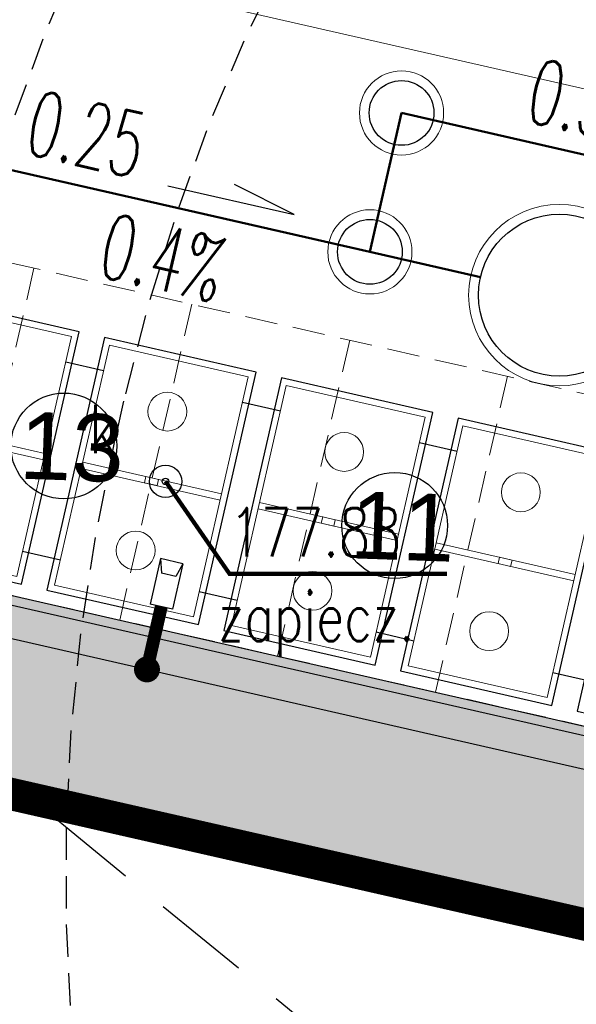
# Model space of a CAD drawing. Header units: metres. Extents: x 964 to 7125, y -212 to 9570.
# Tile 66 of 185: x 1915 to 1923, y 229 to 245. Entities that reach past the tile are written whole.
import ezdxf
from ezdxf import colors
from ezdxf.entities.mleader import LeaderData, LeaderLine
from ezdxf.enums import TextEntityAlignment as Align
from ezdxf.math import Vec2, Vec3

# ---------------------------------------------------------------- set-up
doc = ezdxf.new("R2010")
doc.units = ezdxf.units.M
for name, pattern in [('2217', [2, 1.5, -0.5]), ('2218', [1, 0.5, -0.5]), ('CENTER2', [1.125, 0.75, -0.125, 0.125, -0.125]), ('CIĄGłA', [0]), ('DASH', [0.75, 0.5, -0.25]), ('HIDDEN', [0.375, 0.25, -0.125])]:
    doc.linetypes.add(name, pattern=pattern)
for name, color, linetype, lineweight in [('_IE', 240, 'Continuous', 9), ('AGP1_granica_opracow', 7, 'Continuous', 15), ('AGP1_HATCH', 7, 'Continuous', 5), ('AGP1_KRAWEZNIKI NOWE', 7, 'Continuous', 30), ('AGP1_OPISY', 7, 'Continuous', 13), ('IS', 7, 'Continuous', 15), ('IS-KD-brudna', 96, 'Continuous', 50), ('IS-KD-brudna-studnie', 96, 'Continuous', 30), ('IS-KD-opis', 96, 'Continuous', 30), ('IS-KD-opis-rzedne', 96, 'Continuous', 30), ('IS-KD-zbiornik', 96, 'Continuous', 30), ('LINIE PRZEKROJOWE', 7, 'Continuous', 9), ('MIEJCA PARKINGOWE', 7, 'Continuous', 9), ('PODKŁAD MAPA', 7, 'Continuous', 9), ('STREFY GAZOCIĄG', 7, 'Continuous', 9)]:
    doc.layers.add(name, color=color, linetype=linetype, lineweight=lineweight)
for name, color, linetype in [('Dzialki', 7, 'Continuous'), ('GES_InneUrzadzeniaTowarzyszace', 7, 'Continuous'), ('GES_Rzedna', 7, 'Continuous'), ('Kontury', 7, 'Continuous'), ('Uzytki', 7, 'Continuous'), ('WYMIARY', 9, 'Continuous'), ('wywiad', 7, 'Continuous'), ('ZP_strefy oddziaływania', 8, 'HIDDEN')]:
    doc.layers.add(name, color=color, linetype=linetype)
doc.layers.add('IS-viewport', color=254, linetype='Continuous', lineweight=0, plot=False)
doc.styles.add('ARIAL', font='arial.ttf')
doc.styles.add('IS-0.6', font='simplex.shx', dxfattribs={"width": 0.6})
doc.styles.get("Standard").update_dxf_attribs({"font": 'arial.ttf'})
doc.styles.add('STYL_ARIAL', font='simplex', dxfattribs={"width": 0.75, "oblique": 0.1})

# ---------------------------------------------------------------- blocks, each defined once
blk = doc.blocks.new('SURS')
at = {"color": 0}
blk.add_circle((0, 0), 0.05, dxfattribs=at)
blk = doc.blocks.new('SUPW')
at = {"color": 0}
blk.add_circle((0, 0), 0.25, dxfattribs=at)
blk = doc.blocks.new('MDCP 20240606')
at = {"layer": 'Dzialki', "color": 251, "true_color": 0x636466, "const_width": 0.09}
blk.add_lwpolyline([(6592053.22, 5737938.58), (6591998.81, 5737950.95)], dxfattribs=at)
at = {"layer": 'GES_Rzedna', "color": 251, "true_color": 0x636466, "const_width": 0.065}
blk.add_lwpolyline([(6592010.46, 5737953.67), (6592011.4484, 5737952.2419), (6592014.8031, 5737952.2419)], dxfattribs=at)
at = {"layer": 'Kontury', "color": 251, "linetype": '2217', "true_color": 0x636466, "const_width": 0.09}
blk.add_lwpolyline([(6591998.81, 5737950.95), (6592053.22, 5737938.58)], dxfattribs=at)
at = {"layer": 'Uzytki', "color": 251, "linetype": '2218', "true_color": 0x636466, "const_width": 0.09}
blk.add_lwpolyline([(6592053.22, 5737938.58), (6591998.81, 5737950.95)], dxfattribs=at)
at = {"layer": 'GES_InneUrzadzeniaTowarzyszace', "color": 251, "true_color": 0x636466}
blk.add_blockref('SUPW', (6592010.46, 5737953.67), dxfattribs=at)
at = {"layer": 'GES_Rzedna', "color": 251, "true_color": 0x636466}
blk.add_blockref('SURS', (6592010.46, 5737953.67), dxfattribs=at)
at = {"layer": 'GES_InneUrzadzeniaTowarzyszace', "color": 251, "true_color": 0x636466, "style": 'STYL_ARIAL', "width": 0.75}
blk.add_text('k', height=0.75, dxfattribs=at).set_placement((6592009.2815, 5737953.8788), align=Align.BOTTOM_LEFT)
at = {"layer": 'GES_Rzedna', "color": 251, "true_color": 0x636466, "style": 'STYL_ARIAL', "width": 0.75}
blk.add_text('177.88', height=0.75, dxfattribs=at).set_placement((6592011.4484, 5737952.2836), align=Align.BOTTOM_LEFT)
at = {"layer": 'wywiad', "color": 251, "true_color": 0x636466, "style": 'STYL_ARIAL', "width": 0.75}
blk.add_text('zapiecz.', height=0.75, dxfattribs=at).set_placement((6592011.2668, 5737950.9808), align=Align.BOTTOM_LEFT)
blk = doc.blocks.new('PRZEKRÓJ TERENU OPIS PZT')
at = {"color": 251, "true_color": 0x636466}
blk.add_lwpolyline([(2751.914, 34.79), (2751.621, -72.808)], dxfattribs=at)
blk = doc.blocks.new('A$C7CB564F1')
at = {"layer": 'IS-KD-zbiornik', "color": 0, "lineweight": 9, "ltscale": 0.03}
for p, q in [((1.95, 2.3), (1.95, 0.1)), ((2.05, 2.3), (2.05, 0.1))]:
    blk.add_line(p, q, dxfattribs=at)
at = {"layer": 'IS-KD-zbiornik', "color": 0}
blk.add_lwpolyline([(0, 0), (4, 0), (4, 2.4), (0, 2.4)], close=True, dxfattribs=at)
at = {"layer": 'IS-KD-zbiornik', "color": 0, "lineweight": 9, "ltscale": 0.03}
for points in [[(0.1, 0.1), (3.9, 0.1), (3.9, 2.3), (0.1, 2.3)], [(1.95, 1.1), (2.05, 1.1), (2.05, 1.3), (1.95, 1.3)]]:
    blk.add_lwpolyline(points, close=True, dxfattribs=at)
for centre in [(0.9, 1.2), (3.1, 1.2)]:
    blk.add_circle(centre, 0.3, dxfattribs=at)
blk = doc.blocks.new('IS_konstantynów_zbiornik_kd')
at = {"layer": 'IS-KD-zbiornik', "color": 0}
for p, q in [((3.021, 2.9), (3.606, 2.767)), ((5.751, 2.277), (6.336, 2.144)), ((8.481, 1.654), (9.066, 1.521)), ((11.211, 1.031), (11.796, 0.898)), ((13.94, 0.408), (14.525, 0.275)), ((2.354, -0.024), (2.939, -0.158)), ((5.083, -0.647), (5.668, -0.781)), ((7.813, -1.27), (8.398, -1.404)), ((10.543, -1.893), (11.128, -2.027)), ((13.273, -2.517), (13.858, -2.65))]:
    blk.add_line(p, q, dxfattribs=at)
at = {"layer": 'IS-KD-zbiornik', "color": 0, "rotation": 257.1431079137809}
for p in [(0.89, 3.9), (3.62, 3.277), (6.35, 2.654), (9.079, 2.031), (11.809, 1.408), (14.539, 0.784)]:
    blk.add_blockref('A$C7CB564F1', p, dxfattribs=at)
at = {"layer": 'IS-KD-opis', "color": 0, "style": 'IS-0.6', "width": 0.6}
blk.add_text('ZR', height=1, rotation=347.1431, dxfattribs=at).set_placement((11.926, -1.199))
blk = doc.blocks.new('*U118')
at = {"color": 0, "linetype": 'Continuous', "lineweight": -2}
blk.add_lwpolyline([(-0.908, 0.515), (1.042, 0.07), (0.122, 0.536)], dxfattribs=at)
at = {"layer": 'IS-viewport'}
blk.add_line((-0.975, 0.223), (0.975, -0.223), dxfattribs=at)
at = {"color": 0, "linetype": 'Continuous', "lineweight": -2, "style": 'IS-0.6', "width": 0.6}
blk.add_attdef('OPIS-L', text='', height=1, rotation=347.1431, dxfattribs=at).set_placement((-1.396, 0.626), align=Align.RIGHT)
blk.add_attdef('OPIS-P', (1.529, -0.041), '', height=1, rotation=347.1431, dxfattribs=at)
blk.add_attdef('OPIS-POD', text='', height=1, rotation=347.1431, dxfattribs=at).set_placement((-0.067, -0.292), align=Align.TOP_CENTER)
blk = doc.blocks.new('*U117')
at = {"color": 0, "linetype": 'Continuous', "lineweight": -2}
blk.add_lwpolyline([(1.042, 0.07), (-0.908, 0.515), (0.122, 0.536)], dxfattribs=at)
at = {"layer": 'IS-viewport'}
blk.add_line((-0.975, 0.223), (0.975, -0.223), dxfattribs=at)
at = {"color": 0, "linetype": 'Continuous', "lineweight": -2, "style": 'IS-0.6', "width": 0.6}
blk.add_attdef('OPIS-L', text='', height=1, rotation=347.1431, dxfattribs=at).set_placement((-1.396, 0.626), align=Align.RIGHT)
blk.add_attdef('OPIS-P', (1.529, -0.041), '', height=1, rotation=347.1431, dxfattribs=at)
blk.add_attdef('OPIS-POD', text='', height=1, rotation=347.1431, dxfattribs=at).set_placement((-0.067, -0.292), align=Align.TOP_CENTER)
blk = doc.blocks.new('_None', base_point=(2.5, 0))
blk = doc.blocks.new('IS-opis-studni-L-0.6')
at = {"color": 0, "linetype": 'Continuous', "lineweight": 15, "transparency": 16777216}
blk.add_line((-3.5, 0), (0, 0), dxfattribs=at)
at = {"color": 0, "linetype": 'Continuous', "lineweight": -2, "transparency": 16777216, "style": 'IS-0.6', "width": 0.6}
for p in [(-1.75, 0.25), (-1.75, -1.25), (-1.75, -2.5)]:
    blk.add_attdef('000,00', text='', height=1, dxfattribs=at).set_placement(p, align=Align.CENTER)
blk.add_attdef('S0', text='', height=1.25, dxfattribs=at).set_placement((-3.75, 0), align=Align.MIDDLE_RIGHT)
blk = doc.blocks.new('IE_20251212')
at = {"layer": '_IE', "lineweight": -3}
for p, q in [((-6.359, -60.611), (-6.52, -61.315)), ((-6.359, -60.611), (-6.52, -61.315)), ((-6.359, -60.611), (-6.52, -61.315)), ((-6.359, -60.611), (-6.52, -61.315)), ((-6.359, -60.611), (-6.52, -61.315)), ((-6.359, -60.611), (-6.52, -61.315)), ((-6.359, -60.611), (-6.52, -61.315)), ((-6.359, -60.611), (-6.52, -61.315)), ((-6.359, -60.611), (-6.52, -61.315)), ((-6.359, -60.611), (-6.52, -61.315)), ((-6.359, -60.611), (-6.52, -61.315)), ((-6.359, -60.611), (-6.52, -61.315)), ((-6.012, -60.691), (-6.359, -60.611)), ((-6.359, -60.611), (-6.344, -60.835)), ((-6.012, -60.691), (-6.359, -60.611)), ((-6.359, -60.611), (-6.344, -60.835)), ((-6.012, -60.691), (-6.359, -60.611)), ((-6.359, -60.611), (-6.344, -60.835)), ((-6.012, -60.691), (-6.359, -60.611)), ((-6.359, -60.611), (-6.344, -60.835)), ((-6.012, -60.691), (-6.359, -60.611)), ((-6.359, -60.611), (-6.344, -60.835)), ((-6.012, -60.691), (-6.359, -60.611)), ((-6.359, -60.611), (-6.344, -60.835)), ((-6.012, -60.691), (-6.359, -60.611)), ((-6.359, -60.611), (-6.344, -60.835)), ((-6.012, -60.691), (-6.359, -60.611)), ((-6.359, -60.611), (-6.344, -60.835)), ((-6.012, -60.691), (-6.359, -60.611)), ((-6.359, -60.611), (-6.344, -60.835)), ((-6.012, -60.691), (-6.359, -60.611)), ((-6.359, -60.611), (-6.344, -60.835)), ((-6.012, -60.691), (-6.359, -60.611)), ((-6.359, -60.611), (-6.344, -60.835)), ((-6.012, -60.691), (-6.359, -60.611)), ((-6.359, -60.611), (-6.344, -60.835)), ((-6.012, -60.691), (-6.173, -61.395)), ((-6.012, -60.691), (-6.173, -61.395)), ((-6.012, -60.691), (-6.173, -61.395)), ((-6.012, -60.691), (-6.173, -61.395)), ((-6.012, -60.691), (-6.173, -61.395)), ((-6.012, -60.691), (-6.173, -61.395)), ((-6.012, -60.691), (-6.173, -61.395)), ((-6.012, -60.691), (-6.173, -61.395)), ((-6.012, -60.691), (-6.173, -61.395)), ((-6.012, -60.691), (-6.173, -61.395)), ((-6.012, -60.691), (-6.173, -61.395)), ((-6.012, -60.691), (-6.173, -61.395)), ((-6.012, -60.691), (-6.123, -60.886)), ((-6.012, -60.691), (-6.123, -60.886)), ((-6.012, -60.691), (-6.123, -60.886)), ((-6.012, -60.691), (-6.123, -60.886)), ((-6.012, -60.691), (-6.123, -60.886)), ((-6.012, -60.691), (-6.123, -60.886)), ((-6.012, -60.691), (-6.123, -60.886)), ((-6.012, -60.691), (-6.123, -60.886)), ((-6.012, -60.691), (-6.123, -60.886)), ((-6.012, -60.691), (-6.123, -60.886)), ((-6.012, -60.691), (-6.123, -60.886)), ((-6.012, -60.691), (-6.123, -60.886)), ((-6.123, -60.886), (-6.344, -60.835)), ((-6.123, -60.886), (-6.344, -60.835)), ((-6.123, -60.886), (-6.344, -60.835)), ((-6.123, -60.886), (-6.344, -60.835)), ((-6.123, -60.886), (-6.344, -60.835)), ((-6.123, -60.886), (-6.344, -60.835)), ((-6.123, -60.886), (-6.344, -60.835)), ((-6.123, -60.886), (-6.344, -60.835)), ((-6.123, -60.886), (-6.344, -60.835)), ((-6.123, -60.886), (-6.344, -60.835)), ((-6.123, -60.886), (-6.344, -60.835)), ((-6.123, -60.886), (-6.344, -60.835)), ((-6.173, -61.395), (-6.52, -61.315)), ((-6.173, -61.395), (-6.52, -61.315)), ((-6.173, -61.395), (-6.52, -61.315)), ((-6.173, -61.395), (-6.52, -61.315)), ((-6.173, -61.395), (-6.52, -61.315)), ((-6.173, -61.395), (-6.52, -61.315)), ((-6.173, -61.395), (-6.52, -61.315)), ((-6.173, -61.395), (-6.52, -61.315)), ((-6.173, -61.395), (-6.52, -61.315)), ((-6.173, -61.395), (-6.52, -61.315)), ((-6.173, -61.395), (-6.52, -61.315)), ((-6.173, -61.395), (-6.52, -61.315))]:
    blk.add_line(p, q, dxfattribs=at)
at = {"layer": '_IE', "lineweight": -3, "ltscale": 3}
blk.add_lwpolyline([(-10.31, -34.867), (-14.099, -49.351), (-16.106, -58.146), (-12.206, -59.036), (-12.585, -60.693), (-12.315, -61.011), (6.517, -65.309), (6.15, -66.918), (13.218, -68.531)], dxfattribs=at)
at = {"layer": '_IE', "lineweight": -3, "ltscale": 3, "const_width": 0.2}
blk.add_lwpolyline([(-6.346, -61.355), (-6.567, -62.323)], dxfattribs=at)
blk.add_lwpolyline([(-6.346, -61.355), (-6.567, -62.323)], dxfattribs=at)
blk.add_lwpolyline([(-6.346, -61.355), (-6.567, -62.323)], dxfattribs=at)
blk.add_lwpolyline([(-6.346, -61.355), (-6.567, -62.323)], dxfattribs=at)
blk.add_lwpolyline([(-6.346, -61.355), (-6.567, -62.323)], dxfattribs=at)
blk.add_lwpolyline([(-6.346, -61.355), (-6.567, -62.323)], dxfattribs=at)
blk.add_lwpolyline([(-6.346, -61.355), (-6.567, -62.323)], dxfattribs=at)
blk.add_lwpolyline([(-6.346, -61.355), (-6.567, -62.323)], dxfattribs=at)
blk.add_lwpolyline([(-6.346, -61.355), (-6.567, -62.323)], dxfattribs=at)
blk.add_lwpolyline([(-6.346, -61.355), (-6.567, -62.323)], dxfattribs=at)
blk.add_lwpolyline([(-6.346, -61.355), (-6.567, -62.323)], dxfattribs=at)
blk.add_lwpolyline([(-6.346, -61.355), (-6.567, -62.323)], dxfattribs=at)
at = {"layer": '_IE', "lineweight": -3, "ltscale": 3, "const_width": 0.2, "elevation": 0}
blk.add_lwpolyline([(-6.62, -62.238, 1), (-6.514, -62.408, 1)], format="xyb", close=True, dxfattribs=at)
blk.add_lwpolyline([(-6.62, -62.238, 1), (-6.514, -62.408, 1)], format="xyb", close=True, dxfattribs=at)
blk.add_lwpolyline([(-6.62, -62.238, 1), (-6.514, -62.408, 1)], format="xyb", close=True, dxfattribs=at)
blk.add_lwpolyline([(-6.62, -62.238, 1), (-6.514, -62.408, 1)], format="xyb", close=True, dxfattribs=at)
blk.add_lwpolyline([(-6.62, -62.238, 1), (-6.514, -62.408, 1)], format="xyb", close=True, dxfattribs=at)
blk.add_lwpolyline([(-6.62, -62.238, 1), (-6.514, -62.408, 1)], format="xyb", close=True, dxfattribs=at)
blk.add_lwpolyline([(-6.62, -62.238, 1), (-6.514, -62.408, 1)], format="xyb", close=True, dxfattribs=at)
blk.add_lwpolyline([(-6.62, -62.238, 1), (-6.514, -62.408, 1)], format="xyb", close=True, dxfattribs=at)
blk.add_lwpolyline([(-6.62, -62.238, 1), (-6.514, -62.408, 1)], format="xyb", close=True, dxfattribs=at)
blk.add_lwpolyline([(-6.62, -62.238, 1), (-6.514, -62.408, 1)], format="xyb", close=True, dxfattribs=at)
blk.add_lwpolyline([(-6.62, -62.238, 1), (-6.514, -62.408, 1)], format="xyb", close=True, dxfattribs=at)
blk.add_lwpolyline([(-6.62, -62.238, 1), (-6.514, -62.408, 1)], format="xyb", close=True, dxfattribs=at)
at = {"layer": '_IE', "color": 6, "lineweight": -3}
blk.add_spline([(-13.466, -56.243), (-12.849, -53.401), (0.5, -44.587), (2.867, -44.254), (16.556, -44.221)], degree=3, dxfattribs=at)
blk = doc.blocks.new('IS_2025-10-21')
at = {"layer": 'IS-KD-brudna'}
for p, q in [((1920.062, 240.948), (1920.551, 243.093)), ((1920.551, 243.093), (1958.27, 234.484)), ((1913.237, 242.505), (1920.062, 240.948)), ((1920.062, 240.948), (1921.768, 240.558))]:
    blk.add_line(p, q, dxfattribs=at)
at = {"layer": 'IS-KD-brudna-studnie', "lineweight": 9}
for centre, radius in [((1920.551, 243.093), 0.65), ((1920.062, 240.948), 0.65), ((1922.987, 240.28), 1.4)]:
    blk.add_circle(centre, radius, dxfattribs=at)
at = {"layer": 'IS-KD-brudna-studnie'}
for centre, radius in [((1920.551, 243.093), 0.5), ((1920.062, 240.948), 0.5), ((1922.987, 240.28), 1.25)]:
    blk.add_circle(centre, radius, dxfattribs=at)
at = {"layer": 'IS-KD-opis'}
ref = blk.add_blockref('*U117', (1925.685, 241.921), dxfattribs=at)
ref.add_attrib('OPIS-P', '0.20', (1927.214, 241.88), dxfattribs={"layer": '0', "color": 0, "linetype": 'Continuous', "lineweight": -2, "height": 1, "rotation": 347.1431, "style": 'IS-0.6', "width": 0.6})
ref.add_attrib('OPIS-L', '0.5%', dxfattribs={"layer": '0', "color": 0, "linetype": 'Continuous', "lineweight": -2, "height": 1, "rotation": 347.1431, "style": 'IS-0.6', "width": 0.6}).set_placement((1924.289, 242.547), align=Align.RIGHT)
ref = blk.add_blockref('*U118', (1917.849, 241.453), dxfattribs=at)
ref.add_attrib('OPIS-POD', '0.4%    ', dxfattribs={"layer": '0', "color": 0, "linetype": 'Continuous', "lineweight": -2, "height": 1, "rotation": 347.1431, "style": 'IS-0.6', "width": 0.6}).set_placement((1917.782, 241.16), align=Align.TOP_CENTER)
ref.add_attrib('OPIS-L', '0.25', dxfattribs={"layer": '0', "color": 0, "linetype": 'Continuous', "lineweight": -2, "height": 1, "rotation": 347.1431, "style": 'IS-0.6', "width": 0.6}).set_placement((1916.453, 242.079), align=Align.RIGHT)
at = {"layer": 'IS-KD-zbiornik'}
blk.add_blockref('IS_konstantynów_zbiornik_kd', (1912.345, 236.35), dxfattribs=at)
at = {"layer": 'IS-KD-opis'}
ml = blk.add_multileader_mtext('Standard', dxfattribs=at)
ml.set_content('6x zbiornik retencyjny wód opadowych\\Po łącznej pojemności 84m3\\P(6x 400x240x200cm, V=14m3)', color=256, style='IS-0.6')
ml.set_leader_properties(linetype='Continuous', lineweight=9)
ml.set_arrow_properties(name='NONE')
ml.build(insert=Vec2(0, 0))
ml.multileader.update_dxf_attribs({"has_dogleg": 0, "text_left_attachment_type": 6, "text_right_attachment_type": 6, "dogleg_length": 0, "arrow_head_size": 0.25})
ctx = ml.context
ctx.base_point, ctx.char_height, ctx.arrow_head_size, ctx.landing_gap_size, ctx.plane_origin = Vec3(1899.469, 218.474), 1, 0.25, 0.25, Vec3(1908.661, 223.078)
ctx.left_attachment, ctx.right_attachment, ctx.text_align_type = 6, 6, 2
notes = []
notes.append((ctx, [(1, (1, 1, 0), (1917.569, 218.474), (-1, 0), 0, [(0, [(1922.65, 235.48)], 0, [])])]))
ctx.mtext.insert, ctx.mtext.alignment, ctx.mtext.line_spacing_style, ctx.mtext.flow_direction = Vec3(1917.319, 219.808), 3, 2, 5
at = {"layer": 'IS-KD-opis-rzedne'}
ml = blk.add_multileader_block('Standard', dxfattribs=at)
ml.set_content('IS-opis-studni-L-0.6', color=256)
ml.set_attribute('S0', 'D7', width=0)
ml.set_attribute('000,00', '177,61', width=0)
ml.set_attribute('000,00', '175,90', width=0)
ml.set_attribute('000,00', '', width=0)
ml.set_leader_properties(linetype='Continuous', lineweight=9)
ml.set_arrow_properties(name='NONE')
ml.build(insert=Vec2(0, 0))
ml.multileader.update_dxf_attribs({"has_dogleg": 0, "text_left_attachment_type": 6, "text_right_attachment_type": 6, "dogleg_length": 0, "arrow_head_size": 5, "block_connection_type": 1})
ctx = ml.context
ctx.base_point, ctx.char_height, ctx.arrow_head_size, ctx.landing_gap_size, ctx.plane_origin = Vec3(1908.393, 249.538), 20, 5, 5, Vec3(1925.35, 240.366)
ctx.left_attachment, ctx.right_attachment, ctx.text_align_type, ctx.attachment_type = 6, 6, 2, 1
notes.append((ctx, [(0, (1, 1, 0), (1908.393, 249.538), (-1, 0), 0, [(0, [(1920.551, 243.093)], 0, [])])]))
ctx.block.insert = Vec3(1908.393, 249.538)
ml = blk.add_multileader_block('Standard', dxfattribs=at)
ml.set_content('IS-opis-studni-L-0.6', color=256)
ml.set_attribute('S0', 'D2', width=0)
ml.set_attribute('000,00', '177,59', width=0)
ml.set_attribute('000,00', '175,88', width=0)
ml.set_attribute('000,00', '', width=0)
ml.set_leader_properties(linetype='Continuous', lineweight=9)
ml.set_arrow_properties(name='NONE')
ml.build(insert=Vec2(0, 0))
ml.multileader.update_dxf_attribs({"has_dogleg": 0, "text_left_attachment_type": 6, "text_right_attachment_type": 6, "dogleg_length": 0, "arrow_head_size": 5, "block_connection_type": 1})
ctx = ml.context
ctx.base_point, ctx.char_height, ctx.arrow_head_size, ctx.landing_gap_size, ctx.plane_origin = Vec3(1911.088, 228.526), 20, 5, 5, Vec3(1924.861, 238.221)
ctx.left_attachment, ctx.right_attachment, ctx.text_align_type, ctx.attachment_type = 6, 6, 2, 1
notes.append((ctx, [(0, (1, 1, 0), (1911.088, 228.526), (-1, 0), 0, [(0, [(1920.062, 240.948)], 0, [])])]))
ctx.block.insert = Vec3(1911.088, 228.526)
ml = blk.add_multileader_block('Standard', dxfattribs=at)
ml.set_content('IS-opis-studni-L-0.6', color=256)
ml.set_attribute('S0', 'OS', width=0)
ml.set_attribute('000,00', '177,61', width=0)
ml.set_attribute('000,00', '175,87', width=0)
ml.set_attribute('000,00', '175,84', width=0)
ml.set_leader_properties(linetype='Continuous', lineweight=9)
ml.set_arrow_properties(name='NONE')
ml.build(insert=Vec2(0, 0))
ml.multileader.update_dxf_attribs({"has_dogleg": 0, "text_left_attachment_type": 6, "text_right_attachment_type": 6, "dogleg_length": 0, "arrow_head_size": 5, "block_connection_type": 1})
ctx = ml.context
ctx.base_point, ctx.char_height, ctx.arrow_head_size, ctx.landing_gap_size, ctx.plane_origin = Vec3(1918.972, 229.616), 20, 5, 5, Vec3(1927.786, 237.554)
ctx.left_attachment, ctx.right_attachment, ctx.text_align_type, ctx.attachment_type = 6, 6, 2, 1
notes.append((ctx, [(0, (1, 1, 0), (1918.972, 229.616), (-1, 0), 0, [(0, [(1922.987, 240.28)], 0, [])])]))
ctx.block.insert = Vec3(1918.972, 229.616)
ml = blk.add_multileader_block('Standard', dxfattribs=at)
ml.set_content('IS-opis-studni-L-0.6', color=256)
ml.set_attribute('S0', 'SE', width=0)
ml.set_attribute('000,00', '177,63', width=0)
ml.set_attribute('000,00', '175,83', width=0)
ml.set_attribute('000,00', '175,80', width=0)
ml.set_leader_properties(linetype='Continuous', lineweight=9)
ml.set_arrow_properties(name='NONE')
ml.build(insert=Vec2(0, 0))
ml.multileader.update_dxf_attribs({"has_dogleg": 0, "text_left_attachment_type": 6, "text_right_attachment_type": 6, "dogleg_length": 0, "arrow_head_size": 5, "block_connection_type": 1})
ctx = ml.context
ctx.base_point, ctx.char_height, ctx.arrow_head_size, ctx.landing_gap_size, ctx.plane_origin = Vec3(1924.167, 227.214), 20, 5, 5, Vec3(1930.905, 236.842)
ctx.left_attachment, ctx.right_attachment, ctx.text_align_type, ctx.attachment_type = 6, 6, 2, 1
notes.append((ctx, [(0, (1, 1, 0), (1924.167, 227.214), (-1, 0), 0, [(0, [(1926.106, 239.568)], 0, [])])]))
ctx.block.insert = Vec3(1924.167, 227.214)
for ctx, leaders in notes:
    for number, flags, end, landing, length, lines in leaders:
        leader = LeaderData()
        leader.index, (leader.has_last_leader_line, leader.has_dogleg_vector, leader.attachment_direction) = number, flags
        leader.last_leader_point, leader.dogleg_vector, leader.dogleg_length = Vec3(end), Vec3(landing), length
        for number, points, colour, breaks in lines:
            line = LeaderLine()
            line.index, line.vertices, line.color, line.breaks = number, Vec3.list(points), colors.encode_raw_color(colour), breaks
            leader.lines.append(line)
        ctx.leaders.append(leader)
blk = doc.blocks.new('A$C273a521e')
at = {"layer": 'IS'}
blk.add_blockref('IS_2025-10-21', (-1902.907, -313.015), dxfattribs=at)

msp = doc.modelspace()

# ---------------------------------------------------------------- hatches: boundary and pattern name
at = {"layer": 'AGP1_HATCH', "transparency": 33554625}
h = msp.add_hatch(dxfattribs=at)
h.set_pattern_fill('GRASS', color=64, scale=0.02)
edge = h.paths.add_edge_path()
edge.add_line((1918.027, 281.175), (1917.733, 280.104))
edge.add_arc((1955.219, 442.4), 166.569, 256.99439, 258.15001)
edge.add_line((1921.014, 279.381), (1921.294, 279.32))
edge.add_line((1921.294, 279.32), (1921.412, 279.868))
edge.add_line((1921.412, 279.868), (1923.034, 279.518))
edge.add_line((1923.034, 279.518), (1922.916, 278.971))
edge.add_line((1922.916, 278.971), (1933.465, 276.699))
edge.add_line((1933.465, 276.699), (1934.496, 277.431))
edge.add_line((1934.496, 277.431), (1918.027, 281.175))
edge = h.paths.add_edge_path()
edge.add_line((1934.496, 277.431), (1933.465, 276.699))
edge.add_line((1933.465, 276.699), (1961.673, 270.625))
edge.add_arc((1959.178, 261.982), 8.996, -9.9, 73.8971, ccw=False)
edge.add_line((1968.04, 260.435), (1961.28, 230.82))
edge.add_line((1961.28, 230.82), (1960.644, 230.965))
edge.add_line((1960.644, 230.965), (1959.265, 224.923))
edge.add_line((1959.265, 224.923), (1955.033, 225.889))
edge.add_line((1955.033, 225.889), (1956.408, 231.912))
edge.add_line((1956.408, 231.912), (1953.023, 230.989))
edge.add_line((1953.023, 230.989), (1949.226, 231.856))
edge.add_line((1949.226, 231.856), (1948.815, 230.055))
edge.add_line((1948.815, 230.055), (1944.094, 231.129))
edge.add_line((1944.094, 231.129), (1944.506, 232.933))
edge.add_line((1944.506, 232.933), (1938.433, 234.319))
edge.add_line((1938.433, 234.319), (1936.698, 235.491))
edge.add_arc((1936.199, 234.803), 0.85, 53.9932, 167.1431)
edge.add_line((1935.37, 234.992), (1934.079, 229.338))
edge.add_line((1934.079, 229.338), (1929.936, 230.283))
edge.add_line((1929.936, 230.283), (1930.303, 231.892))
edge.add_line((1930.303, 231.892), (1911.146, 236.264))
edge.add_line((1911.146, 236.264), (1911.146, 236.264))
edge.add_line((1911.146, 236.264), (1911.58, 238.166))
edge.add_line((1911.58, 238.166), (1907.68, 239.056))
edge.add_line((1907.68, 239.056), (1908.392, 242.175))
edge.add_line((1908.392, 242.175), (1913.603, 262.804))
edge.add_arc((1910.839, 263.502), 2.85, 345.8235, 357.6929)
edge.add_line((1913.687, 263.387), (1913.781, 265.726))
edge.add_line((1913.781, 265.726), (1905.257, 234.685))
edge.add_line((1905.257, 234.685), (1959.667, 222.315))
edge.add_line((1959.667, 222.315), (1970.727, 269.195))
edge.add_line((1970.727, 269.195), (1934.496, 277.431))
at = {"layer": 'AGP1_HATCH', "true_color": 0x636466, "transparency": 33554477}
h = msp.add_hatch(color=251, dxfattribs=at)
h.dxf.hatch_style = 1
h.paths.add_polyline_path([(1957.388, 225.864), (1955.633, 226.265), (1956.85, 231.597), (1958.605, 231.197)], flags=16)
edge = h.paths.add_edge_path()
edge.add_arc((1960.323, 465.565), 190.288, 257.07034, 258.07825)
edge.add_line((1921.014, 279.381), (1961.668, 270.626))
edge.add_line((1961.668, 270.626), (1961.674, 270.625))
edge.add_arc((1959.178, 261.982), 8.996, -9.9, 73.8914, ccw=False)
edge.add_line((1968.04, 260.435), (1961.28, 230.82))
edge.add_line((1961.28, 230.82), (1960.644, 230.965))
edge.add_line((1960.644, 230.965), (1959.265, 224.923))
edge.add_line((1959.265, 224.923), (1955.035, 225.892))
edge.add_line((1955.035, 225.892), (1956.414, 231.935))
edge.add_line((1956.414, 231.935), (1956.408, 231.912))
edge.add_line((1956.408, 231.912), (1953.023, 230.989))
edge.add_line((1953.023, 230.989), (1949.226, 231.856))
edge.add_line((1949.226, 231.856), (1948.815, 230.055))
edge.add_line((1948.815, 230.055), (1944.094, 231.129))
edge.add_line((1944.094, 231.129), (1944.506, 232.933))
edge.add_line((1944.506, 232.933), (1938.433, 234.319))
edge.add_line((1938.433, 234.319), (1936.698, 235.491))
edge.add_arc((1936.199, 234.803), 0.85, 53.9932, 167.1431)
edge.add_line((1935.37, 234.992), (1934.079, 229.338))
edge.add_line((1934.079, 229.338), (1929.936, 230.283))
edge.add_line((1929.936, 230.283), (1930.303, 231.892))
edge.add_line((1930.303, 231.892), (1911.146, 236.264))
edge.add_line((1911.146, 236.264), (1911.146, 236.265))
edge.add_line((1911.146, 236.265), (1911.58, 238.166))
edge.add_line((1911.58, 238.166), (1907.68, 239.056))
edge.add_line((1907.68, 239.056), (1908.392, 242.175))
edge.add_line((1908.392, 242.175), (1913.603, 262.804))
edge.add_arc((1910.839, 263.502), 2.85, 345.8235, 357.6929)
edge.add_line((1913.687, 263.387), (1913.782, 265.738))
edge.add_line((1913.782, 265.738), (1913.958, 266.377))
edge.add_line((1913.958, 266.377), (1913.837, 263.381))
edge.add_arc((1910.839, 263.502), 3, 345.8235, 357.6929, ccw=False)
edge.add_line((1913.748, 262.767), (1908.538, 242.142))
edge.add_line((1908.538, 242.142), (1911.463, 241.474))
edge.add_arc((1911.238, 240.497), 1.003, -9.8722, 77.0294, ccw=False)
edge.add_line((1912.226, 240.325), (1911.326, 236.377))
edge.add_line((1911.326, 236.377), (1934.334, 231.126))
edge.add_line((1934.334, 231.126), (1935.224, 235.026))
edge.add_arc((1936.199, 234.803), 1, 54.147, 167.1431, ccw=False)
edge.add_line((1936.784, 235.614), (1938.494, 234.459))
edge.add_line((1938.494, 234.459), (1953.02, 231.144))
edge.add_line((1953.02, 231.144), (1956.446, 232.077))
edge.add_line((1956.446, 232.077), (1961.167, 231))
edge.add_line((1961.167, 231), (1967.893, 260.465))
edge.add_arc((1959.178, 261.982), 8.846, 350.125, 433.864)
edge.add_line((1961.636, 270.479), (1920.924, 279.246))
edge.add_arc((1955.219, 442.4), 166.719, 256.99789, 258.12915, ccw=False)
edge.add_line((1917.709, 279.955), (1917.745, 280.101))

# ---------------------------------------------------------------- linework, layer by layer
at = {"color": 252, "linetype": 'CIĄGłA', "lineweight": 0, "true_color": 0x939598}
msp.add_lwpolyline([(1905.257, 234.685), (1959.619, 222.278)], dxfattribs=at)
at = {"layer": 'AGP1_OPISY', "linetype": 'Continuous', "lineweight": 30}
for centre in [(1915.337, 237.952), (1920.445, 236.724)]:
    msp.add_circle(centre, 0.817, dxfattribs=at)
at = {"layer": 'MIEJCA PARKINGOWE', "color": 18, "linetype": 'DASH', "lineweight": 0, "true_color": 0x000000}
for points in [[(1911.325, 236.377), (1934.334, 231.126), (1935.446, 236.001), (1912.438, 241.252), (1911.325, 236.377)], [(1914.875, 240.696), (1913.763, 235.821)], [(1917.312, 240.139), (1916.2, 235.265)], [(1919.75, 239.583), (1918.637, 234.708)], [(1922.187, 239.027), (1921.075, 234.152)]]:
    msp.add_lwpolyline(points, dxfattribs=at)

# ---------------------------------------------------------------- block references
at = {"layer": 'PODKŁAD MAPA', "linetype": 'ByBlock'}
msp.add_blockref('MDCP 20240606', (-6590093.553, -5737716.265), dxfattribs=at)

# ---------------------------------------------------------------- texts
at = {"layer": 'AGP1_OPISY', "linetype": 'Continuous', "lineweight": 30, "char_height": 1.0368, "width": 0.84164, "attachment_point": 1, "rotation": 358.0606, "style": 'ARIAL'}
for s, insert in [('13', (1914.672, 238.484)), ('11', (1919.78, 237.255))]:
    msp.add_mtext(s, dxfattribs=dict(at, insert=insert))

# ---------------------------------------------------------------- next in the draw order: block references
at = {"layer": 'LINIE PRZEKROJOWE', "color": 18, "linetype": 'CIĄGłA', "lineweight": 5, "true_color": 0x000000, "rotation": 77.33843703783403}
msp.add_blockref('PRZEKRÓJ TERENU OPIS PZT', (1310.728, -2439.278), dxfattribs=at)

# ---------------------------------------------------------------- next in the draw order: linework, layer by layer
at = {"layer": 'AGP1_granica_opracow', "color": 5, "linetype": 'CENTER2', "lineweight": 9, "ltscale": 5, "const_width": 0.5}
msp.add_lwpolyline([(1970.727, 269.195), (1918.027, 281.175), (1905.257, 234.685), (1959.667, 222.315), (1970.727, 269.195)], dxfattribs=at)
at = {"layer": 'AGP1_KRAWEZNIKI NOWE', "color": 18, "linetype": 'CIĄGłA', "true_color": 0x000000}
for p, q in [((1911.326, 236.377), (1934.334, 231.126)), ((1930.303, 231.892), (1911.146, 236.264))]:
    msp.add_line(p, q, dxfattribs=at)
at = {"layer": 'STREFY GAZOCIĄG', "color": 30, "linetype": 'DASH', "lineweight": 30, "ltscale": 3, "true_color": 0xf26722}
msp.add_lwpolyline([(1896.389, 246.971), (1897.355, 246.204), (1910.621, 235.811), (1915.129, 232.266), (1920.004, 228.287), (1927.587, 221.99), (1929.215, 220.897), (1939.218, 212.92), (1940.022, 212.6), (1949.961, 209.531), (1951.419, 209.103), (1955.304, 207.94)], dxfattribs=at)
msp.add_lwpolyline([(1896.389, 246.971), (1897.355, 246.204), (1910.621, 235.811), (1915.129, 232.266), (1920.004, 228.287), (1927.587, 221.99), (1929.215, 220.897), (1939.218, 212.92), (1940.022, 212.6), (1949.961, 209.531), (1951.419, 209.103), (1955.304, 207.94)], dxfattribs=at)
at = {"layer": 'ZP_strefy oddziaływania', "ltscale": 2}
msp.add_lwpolyline([(1978.757, 222.935), (1979.213, 224.907, 0.414214), (1956.748, 260.898), (1949.71, 262.526, 0.414214), (1913.719, 240.061), (1913.263, 238.089, 0.414214), (1935.728, 202.099), (1942.766, 200.47, 0.414214)], format="xyb", close=True, dxfattribs=at)
at = {"layer": 'ZP_strefy oddziaływania', "ltscale": 2, "elevation": 0}
msp.add_lwpolyline([(1953.743, 260.857), (1952.183, 261.213, 0.414214), (1916.259, 238.641), (1916.115, 238.007, 0.414214), (1938.687, 202.083), (1940.247, 201.727, 0.414214), (1976.17, 224.3), (1976.315, 224.933, 0.414214)], format="xyb", close=True, dxfattribs=at)

# ---------------------------------------------------------------- next in the draw order: block references
at = {"layer": '_IE'}
msp.add_blockref('IE_20251212', (1923.187, 296.825), dxfattribs=at)
at = {"layer": 'WYMIARY', "color": 3}
msp.add_blockref('A$C273a521e', (1902.907, 313.015), dxfattribs=at)

doc.saveas('drawing.dxf')
